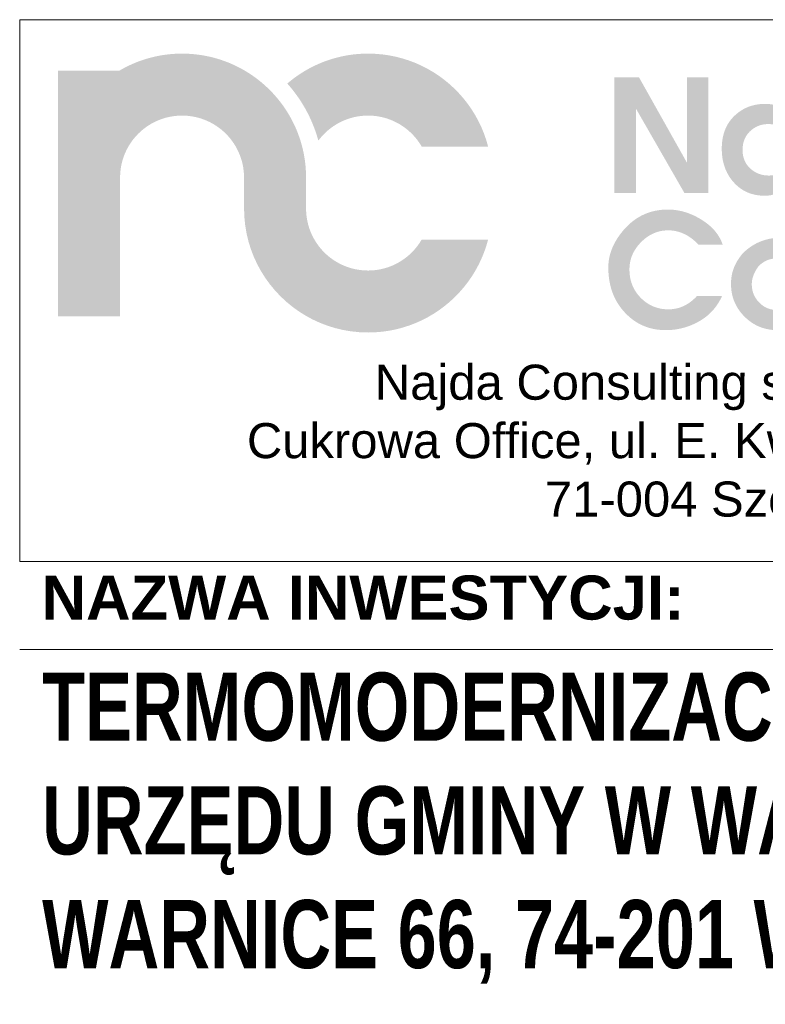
# Model space of a CAD drawing. Header units: millimetres. Extents: x 8949 to 18258, y -1077 to 30686.
# Tile 28 of 89: x 15096 to 15266, y 10816 to 11041. Entities that reach past the tile are written whole.
import ezdxf

# ---------------------------------------------------------------- set-up
doc = ezdxf.new("R2010")
doc.units = ezdxf.units.MM
doc.set_wipeout_variables(frame=1)
doc.layers.add('0A_OCIEPLENIE', color=30, linetype='Continuous', lineweight=9)
doc.layers.add('0A_TABELKA', color=7, linetype='Continuous', lineweight=0)
doc.styles.add('Arial', font='arial.ttf')

# ---------------------------------------------------------------- blocks, each defined once
blk = doc.blocks.new('G$C46E6ED60')
at = {"true_color": 0x142354}
for points in [[(209.95, 38.88), (206.36, 39), (202.83, 39.36), (199.37, 39.95), (195.99, 40.76), (192.71, 41.78), (189.52, 43.01), (186.43, 44.43), (183.46, 46.05), (180.6, 47.85), (177.87, 49.82), (175.28, 51.96), (172.83, 54.26), (170.54, 56.7), (168.4, 59.3), (166.43, 62.02), (164.63, 64.88), (163.01, 67.85), (161.59, 70.94), (160.36, 74.13), (159.34, 77.42), (158.53, 80.79), (157.94, 84.25), (157.58, 87.78), (157.46, 91.37), (157.46, 117.61), (157.46, 117.65), (157.46, 117.86), (157.46, 118.08), (157.46, 118.29), (157.46, 118.51), (157.46, 118.72), (157.45, 118.94), (157.45, 119.16), (157.45, 119.37), (157.44, 119.58), (157.44, 119.8), (157.43, 120.01), (157.43, 120.23), (157.42, 120.44), (157.41, 120.66), (157.41, 120.87), (157.4, 121.08), (157.39, 121.3), (157.38, 121.51), (157.38, 121.73), (157.37, 121.94), (157.36, 122.15), (157.35, 122.37), (157.34, 122.58), (157.33, 122.8), (157.33, 122.88), (157.32, 122.96), (157.32, 123.04), (157.31, 123.12), (157.31, 123.21), (157.3, 123.29), (157.3, 123.37), (157.29, 123.45), (157.29, 123.53), (157.28, 123.61), (157.27, 123.7), (157.27, 123.78), (157.26, 123.86), (157.26, 123.94), (157.25, 124.02), (157.24, 124.1), (157.24, 124.18), (157.23, 124.27), (157.22, 124.35), (157.22, 124.43), (157.21, 124.51), (157.2, 124.59), (157.2, 124.67), (157.19, 124.75), (157.18, 124.88), (157.17, 125.01), (157.17, 125.14), (157.16, 125.28), (157.15, 125.41), (157.14, 125.54), (157.13, 125.67), (157.12, 125.8), (157.11, 125.93), (157.1, 126.06), (157.1, 126.19), (157.09, 126.33), (157.08, 126.46), (157.07, 126.59), (157.06, 126.72), (157.05, 126.85), (157.04, 126.98), (157.03, 127.11), (157.02, 127.24), (157, 127.37), (156.99, 127.5), (156.98, 127.63), (156.97, 127.76), (156.96, 127.89), (156.95, 127.99), (156.94, 128.09), (156.93, 128.19), (156.92, 128.29), (156.9, 128.38), (156.89, 128.48), (156.88, 128.58), (156.87, 128.68), (156.86, 128.77), (156.85, 128.87), (156.84, 128.97), (156.83, 129.07), (156.82, 129.16), (156.8, 129.26), (156.79, 129.36), (156.78, 129.46), (156.77, 129.55), (156.76, 129.65), (156.75, 129.75), (156.73, 129.84), (156.72, 129.94), (156.71, 130.04), (156.7, 130.14), (156.69, 130.23), (156.67, 130.34), (156.66, 130.46), (156.64, 130.57), (156.63, 130.68), (156.62, 130.79), (156.6, 130.9), (156.59, 131.02), (156.57, 131.13), (156.56, 131.24), (156.55, 131.35), (156.53, 131.46), (156.52, 131.57), (156.5, 131.69), (156.49, 131.8), (156.48, 131.91), (156.46, 132.02), (156.45, 132.13), (156.43, 132.24), (156.42, 132.35), (156.4, 132.46), (156.39, 132.57), (156.38, 132.68), (156.36, 132.79), (156.35, 132.9), (156.33, 133.01), (156.31, 133.11), (156.3, 133.22), (156.28, 133.33), (156.27, 133.43), (156.25, 133.54), (156.23, 133.64), (156.22, 133.75), (156.2, 133.86), (156.18, 133.96), (156.16, 134.07), (156.15, 134.17), (156.13, 134.28), (156.11, 134.38), (156.09, 134.49), (156.07, 134.6), (156.06, 134.7), (156.04, 134.81), (156.02, 134.91), (156, 135.02), (155.98, 135.13), (155.96, 135.23), (155.94, 135.34), (155.93, 135.44), (155.91, 135.54), (155.89, 135.64), (155.87, 135.74), (155.86, 135.84), (155.84, 135.93), (155.82, 136.03), (155.81, 136.13), (155.79, 136.23), (155.77, 136.33), (155.75, 136.43), (155.74, 136.53), (155.72, 136.63), (155.7, 136.72), (155.68, 136.82), (155.67, 136.92), (155.65, 137.02), (155.63, 137.12), (155.61, 137.22), (155.59, 137.32), (155.58, 137.41), (155.56, 137.51), (155.54, 137.61), (155.52, 137.71), (155.5, 137.81), (155.48, 137.92), (155.45, 138.03), (155.43, 138.14), (155.41, 138.26), (155.39, 138.37), (155.36, 138.48), (155.34, 138.59), (155.32, 138.7), (155.3, 138.82), (155.27, 138.93), (155.25, 139.04), (155.23, 139.15), (155.2, 139.26), (155.18, 139.37), (155.15, 139.49), (155.13, 139.6), (155.11, 139.71), (155.08, 139.82), (155.06, 139.93), (155.04, 140.04), (155.01, 140.15), (154.99, 140.26), (154.96, 140.38), (154.94, 140.49), (154.92, 140.58), (154.9, 140.67), (154.88, 140.76), (154.86, 140.84), (154.84, 140.93), (154.82, 141.02), (154.8, 141.11), (154.78, 141.2), (154.76, 141.29), (154.74, 141.38), (154.71, 141.47), (154.69, 141.56), (154.67, 141.65), (154.65, 141.74), (154.63, 141.83), (154.61, 141.92), (154.59, 142), (154.57, 142.09), (154.55, 142.18), (154.53, 142.27), (154.51, 142.36), (154.49, 142.45), (154.46, 142.54), (154.44, 142.63), (154.41, 142.74), (154.38, 142.86), (154.35, 142.97), (154.32, 143.09), (154.3, 143.2), (154.27, 143.32), (154.24, 143.43), (154.21, 143.55), (154.18, 143.67), (154.15, 143.78), (154.12, 143.9), (154.09, 144.01), (154.06, 144.13), (154.03, 144.24), (154, 144.36), (153.97, 144.48), (153.94, 144.59), (153.9, 144.71), (153.87, 144.82), (153.84, 144.94), (153.81, 145.05), (153.78, 145.17), (153.75, 145.28), (153.72, 145.4), (153.7, 145.48), (153.67, 145.56), (153.65, 145.64), (153.63, 145.72), (153.61, 145.8), (153.59, 145.88), (153.56, 145.96), (153.54, 146.04), (153.52, 146.12), (153.5, 146.2), (153.47, 146.28), (153.45, 146.36), (153.43, 146.44), (153.4, 146.52), (153.38, 146.6), (153.36, 146.68), (153.33, 146.76), (153.31, 146.84), (153.29, 146.92), (153.26, 147), (153.24, 147.08), (153.22, 147.16), (153.19, 147.24), (153.17, 147.32), (153.13, 147.44), (153.1, 147.56), (153.06, 147.68), (153.03, 147.8), (152.99, 147.93), (152.96, 148.05), (152.92, 148.17), (152.88, 148.29), (152.85, 148.41), (152.81, 148.53), (152.77, 148.65), (152.74, 148.77), (152.7, 148.89), (152.66, 149.01), (152.62, 149.13), (152.59, 149.25), (152.55, 149.37), (152.51, 149.49), (152.47, 149.61), (152.43, 149.73), (152.39, 149.85), (152.36, 149.97), (152.32, 150.09), (152.28, 150.21), (152.26, 150.28), (152.23, 150.35), (152.21, 150.42), (152.19, 150.49), (152.16, 150.55), (152.14, 150.62), (152.12, 150.69), (152.09, 150.76), (152.07, 150.83), (152.05, 150.9), (152.02, 150.97), (152, 151.04), (151.98, 151.11), (151.95, 151.18), (151.93, 151.25), (151.91, 151.32), (151.88, 151.39), (151.86, 151.45), (151.83, 151.52), (151.81, 151.59), (151.79, 151.66), (151.76, 151.73), (151.74, 151.8), (151.71, 151.87), (151.67, 152), (151.62, 152.12), (151.58, 152.25), (151.54, 152.38), (151.49, 152.5), (151.45, 152.63), (151.4, 152.76), (151.36, 152.89), (151.31, 153.01), (151.27, 153.14), (151.22, 153.27), (151.18, 153.39), (151.13, 153.52), (151.09, 153.65), (151.04, 153.77), (151, 153.9), (150.95, 154.02), (150.9, 154.15), (150.86, 154.28), (150.81, 154.4), (150.76, 154.53), (150.72, 154.65), (150.67, 154.78), (150.62, 154.91), (150.6, 154.96), (150.58, 155.02), (150.56, 155.07), (150.54, 155.13), (150.51, 155.18), (150.49, 155.24), (150.47, 155.29), (150.45, 155.35), (150.43, 155.41), (150.41, 155.46), (150.38, 155.52), (150.36, 155.57), (150.34, 155.63), (150.32, 155.68), (150.29, 155.74), (150.27, 155.79), (150.25, 155.85), (150.23, 155.9), (150.21, 155.96), (150.18, 156.01), (150.16, 156.07), (150.14, 156.12), (150.12, 156.18), (150.1, 156.23), (150.04, 156.37), (149.99, 156.51), (149.93, 156.64), (149.88, 156.78), (149.82, 156.92), (149.77, 157.05), (149.71, 157.19), (149.66, 157.33), (149.6, 157.46), (149.55, 157.6), (149.49, 157.73), (149.44, 157.87), (149.38, 158.01), (149.33, 158.14), (149.27, 158.28), (149.22, 158.41), (149.16, 158.55), (149.1, 158.68), (149.05, 158.82), (148.99, 158.95), (148.93, 159.09), (148.88, 159.22), (148.82, 159.36), (148.76, 159.5), (148.74, 159.53), (148.73, 159.57), (148.71, 159.6), (148.7, 159.64), (148.68, 159.67), (148.66, 159.71), (148.65, 159.74), (148.63, 159.78), (148.61, 159.81), (148.6, 159.85), (148.58, 159.88), (148.56, 159.92), (148.55, 159.95), (148.53, 159.99), (148.52, 160.02), (148.5, 160.06), (148.48, 160.09), (148.47, 160.13), (148.45, 160.16), (148.43, 160.2), (148.42, 160.23), (148.4, 160.27), (148.38, 160.31), (148.37, 160.34), (147.13, 163.01), (145.83, 165.63), (144.45, 168.21), (143.01, 170.75), (141.49, 173.24), (139.91, 175.69), (138.27, 178.09), (136.56, 180.44), (134.79, 182.75), (132.95, 185), (131.06, 187.2), (129.1, 189.34), (127.09, 191.43), (125.02, 193.46), (122.9, 195.44), (120.72, 197.36), (118.49, 199.22), (116.21, 201.01), (113.88, 202.75), (111.5, 204.42), (109.07, 206.02), (106.59, 207.56), (104.07, 209.04), (101.5, 210.44), (101.48, 210.45), (101.45, 210.47), (101.42, 210.48), (101.4, 210.49), (101.37, 210.51), (101.34, 210.52), (101.32, 210.54), (101.29, 210.55), (101.27, 210.56), (101.24, 210.58), (101.21, 210.59), (101.19, 210.6), (101.16, 210.62), (101.13, 210.63), (101.11, 210.64), (101.08, 210.66), (101.06, 210.67), (101.03, 210.68), (101, 210.7), (100.98, 210.71), (100.95, 210.72), (100.92, 210.74), (100.9, 210.75), (100.87, 210.76), (100.7, 210.85), (100.53, 210.94), (100.36, 211.03), (100.2, 211.11), (100.03, 211.2), (99.86, 211.29), (99.69, 211.37), (99.52, 211.46), (99.35, 211.54), (99.18, 211.63), (99.01, 211.72), (98.84, 211.8), (98.67, 211.88), (98.49, 211.97), (98.32, 212.05), (98.15, 212.14), (97.98, 212.22), (97.81, 212.3), (97.64, 212.38), (97.47, 212.46), (97.3, 212.55), (97.12, 212.63), (96.95, 212.71), (96.78, 212.79), (96.73, 212.81), (96.69, 212.83), (96.64, 212.85), (96.6, 212.87), (96.55, 212.89), (96.5, 212.91), (96.46, 212.93), (96.41, 212.96), (96.36, 212.98), (96.32, 213), (96.27, 213.02), (96.23, 213.04), (96.18, 213.06), (96.13, 213.08), (96.09, 213.1), (96.04, 213.12), (95.99, 213.14), (95.95, 213.16), (95.9, 213.18), (95.86, 213.2), (95.81, 213.22), (95.76, 213.24), (95.72, 213.26), (95.67, 213.28), (95.52, 213.35), (95.36, 213.42), (95.21, 213.5), (95.05, 213.57), (94.9, 213.63), (94.74, 213.7), (94.58, 213.77), (94.43, 213.84), (94.27, 213.91), (94.12, 213.98), (93.96, 214.05), (93.8, 214.11), (93.65, 214.18), (93.49, 214.25), (93.33, 214.32), (93.18, 214.38), (93.02, 214.45), (92.86, 214.52), (92.7, 214.58), (92.54, 214.65), (92.39, 214.71), (92.23, 214.78), (92.07, 214.84), (91.91, 214.91), (91.85, 214.93), (91.79, 214.95), (91.74, 214.98), (91.68, 215), (91.62, 215.03), (91.56, 215.05), (91.5, 215.07), (91.44, 215.1), (91.38, 215.12), (91.32, 215.14), (91.27, 215.17), (91.21, 215.19), (91.15, 215.21), (91.09, 215.24), (91.03, 215.26), (90.97, 215.28), (90.91, 215.3), (90.85, 215.33), (90.79, 215.35), (90.73, 215.37), (90.67, 215.4), (90.61, 215.42), (90.55, 215.44), (90.5, 215.47), (90.35, 215.52), (90.2, 215.58), (90.05, 215.64), (89.9, 215.69), (89.75, 215.75), (89.61, 215.8), (89.46, 215.86), (89.31, 215.92), (89.16, 215.97), (89.01, 216.03), (88.87, 216.08), (88.72, 216.14), (88.57, 216.19), (88.42, 216.25), (88.27, 216.3), (88.13, 216.35), (87.98, 216.41), (87.83, 216.46), (87.68, 216.51), (87.53, 216.57), (87.38, 216.62), (87.23, 216.67), (87.08, 216.72), (86.94, 216.77), (86.87, 216.8), (86.8, 216.82), (86.73, 216.85), (86.66, 216.87), (86.59, 216.89), (86.52, 216.92), (86.45, 216.94), (86.38, 216.97), (86.31, 216.99), (86.24, 217.01), (86.17, 217.04), (86.1, 217.06), (86.04, 217.09), (85.97, 217.11), (85.9, 217.13), (85.83, 217.16), (85.76, 217.18), (85.69, 217.2), (85.62, 217.23), (85.55, 217.25), (85.48, 217.27), (85.41, 217.3), (85.34, 217.32), (85.27, 217.34), (85.12, 217.39), (84.98, 217.44), (84.84, 217.48), (84.7, 217.53), (84.55, 217.57), (84.41, 217.62), (84.27, 217.66), (84.12, 217.71), (83.98, 217.75), (83.84, 217.8), (83.7, 217.84), (83.55, 217.89), (83.41, 217.93), (83.27, 217.98), (83.12, 218.02), (82.98, 218.06), (82.84, 218.11), (82.69, 218.15), (82.55, 218.19), (82.4, 218.24), (82.26, 218.28), (82.12, 218.32), (81.97, 218.36), (81.83, 218.41), (81.75, 218.43), (81.68, 218.45), (81.6, 218.47), (81.52, 218.49), (81.45, 218.52), (81.37, 218.54), (81.29, 218.56), (81.22, 218.58), (81.14, 218.6), (81.06, 218.62), (80.98, 218.65), (80.91, 218.67), (80.83, 218.69), (80.75, 218.71), (80.68, 218.73), (80.6, 218.76), (80.52, 218.78), (80.44, 218.8), (80.37, 218.82), (80.29, 218.84), (80.21, 218.86), (80.13, 218.89), (80.06, 218.91), (79.98, 218.93), (79.84, 218.97), (79.7, 219), (79.56, 219.04), (79.42, 219.08), (79.28, 219.11), (79.14, 219.15), (79, 219.19), (78.86, 219.22), (78.72, 219.26), (78.58, 219.29), (78.44, 219.33), (78.3, 219.36), (78.16, 219.4), (78.02, 219.43), (77.87, 219.47), (77.73, 219.5), (77.59, 219.54), (77.45, 219.57), (77.31, 219.61), (77.17, 219.64), (77.03, 219.68), (76.88, 219.71), (76.74, 219.74), (76.6, 219.78), (76.52, 219.8), (76.44, 219.82), (76.36, 219.84), (76.27, 219.86), (76.19, 219.87), (76.11, 219.89), (76.03, 219.91), (75.94, 219.93), (75.86, 219.95), (75.78, 219.97), (75.7, 219.99), (75.61, 220.01), (75.53, 220.03), (75.45, 220.05), (75.37, 220.07), (75.28, 220.09), (75.2, 220.1), (75.12, 220.12), (75.03, 220.14), (74.95, 220.16), (74.87, 220.18), (74.79, 220.2), (74.7, 220.21), (74.62, 220.23), (74.48, 220.26), (74.34, 220.29), (74.2, 220.32), (74.06, 220.35), (73.92, 220.38), (73.78, 220.41), (73.64, 220.44), (73.5, 220.46), (73.36, 220.49), (73.22, 220.52), (73.08, 220.55), (72.94, 220.57), (72.8, 220.6), (72.66, 220.63), (72.52, 220.65), (72.37, 220.68), (72.23, 220.71), (72.09, 220.73), (71.95, 220.76), (71.81, 220.78), (71.67, 220.81), (71.53, 220.83), (71.38, 220.86), (71.24, 220.89), (71.16, 220.9), (71.07, 220.92), (70.98, 220.93), (70.9, 220.95), (70.81, 220.96), (70.73, 220.98), (70.64, 220.99), (70.56, 221.01), (70.47, 221.03), (70.38, 221.04), (70.3, 221.06), (70.21, 221.07), (70.13, 221.09), (70.04, 221.1), (69.96, 221.12), (69.87, 221.13), (69.79, 221.15), (69.7, 221.16), (69.62, 221.18), (69.53, 221.19), (69.45, 221.21), (69.36, 221.22), (69.28, 221.24), (69.19, 221.25), (69.05, 221.27), (68.9, 221.3), (68.76, 221.32), (68.62, 221.34), (68.47, 221.36), (68.33, 221.38), (68.18, 221.4), (68.04, 221.42), (67.89, 221.45), (67.75, 221.47), (67.6, 221.49), (67.46, 221.51), (67.31, 221.52), (67.17, 221.54), (67.02, 221.56), (66.88, 221.58), (66.73, 221.6), (66.59, 221.62), (66.44, 221.64), (66.3, 221.66), (66.15, 221.68), (66.01, 221.69), (65.86, 221.71), (65.72, 221.73), (65.63, 221.74), (65.55, 221.75), (65.47, 221.76), (65.38, 221.78), (65.3, 221.79), (65.21, 221.8), (65.13, 221.81), (65.04, 221.82), (64.96, 221.83), (64.87, 221.84), (64.79, 221.85), (64.71, 221.86), (64.62, 221.88), (64.54, 221.89), (64.45, 221.9), (64.37, 221.91), (64.28, 221.92), (64.2, 221.93), (64.11, 221.94), (64.03, 221.95), (63.95, 221.96), (63.86, 221.97), (63.78, 221.98), (63.69, 221.98), (63.54, 222), (63.38, 222.02), (63.22, 222.03), (63.06, 222.05), (62.91, 222.07), (62.75, 222.08), (62.59, 222.1), (62.43, 222.11), (62.27, 222.12), (62.11, 222.14), (61.96, 222.15), (61.8, 222.16), (61.64, 222.17), (61.48, 222.19), (61.32, 222.2), (61.16, 222.21), (61, 222.22), (60.84, 222.23), (60.68, 222.24), (60.53, 222.26), (60.37, 222.27), (60.21, 222.28), (60.05, 222.29), (59.89, 222.3), (59.82, 222.3), (59.74, 222.31), (59.67, 222.32), (59.6, 222.32), (59.52, 222.33), (59.45, 222.33), (59.37, 222.34), (59.3, 222.35), (59.23, 222.35), (59.15, 222.36), (59.08, 222.37), (59.01, 222.37), (58.93, 222.38), (58.86, 222.38), (58.78, 222.39), (58.71, 222.4), (58.64, 222.4), (58.56, 222.41), (58.49, 222.41), (58.41, 222.42), (58.34, 222.42), (58.27, 222.43), (58.19, 222.43), (58.12, 222.44), (57.88, 222.45), (57.65, 222.46), (57.42, 222.47), (57.18, 222.48), (56.95, 222.49), (56.71, 222.5), (56.48, 222.51), (56.25, 222.52), (56.01, 222.53), (55.78, 222.54), (55.54, 222.54), (55.31, 222.55), (55.07, 222.56), (54.84, 222.56), (54.6, 222.57), (54.37, 222.57), (54.13, 222.57), (53.9, 222.58), (53.66, 222.58), (53.42, 222.58), (53.19, 222.58), (52.95, 222.59), (52.71, 222.59), (52.48, 222.59), (50.07, 222.56), (47.67, 222.48), (45.28, 222.34), (42.91, 222.16), (40.55, 221.92), (38.21, 221.62), (35.89, 221.28), (33.58, 220.89), (31.3, 220.44), (29.02, 219.95), (26.77, 219.41), (24.54, 218.82), (22.33, 218.18), (20.13, 217.5), (17.96, 216.76), (15.81, 215.99), (13.68, 215.17), (11.57, 214.3), (9.49, 213.39), (7.43, 212.43), (5.4, 211.44), (3.39, 210.4), (1.4, 209.32), (-0.56, 208.2), (-52.49, 208.2), (-52.49, 117.87), (-52.49, 117.86), (-52.49, 117.85), (-52.49, 117.84), (-52.49, 117.83), (-52.49, 117.82), (-52.49, 117.8), (-52.49, 117.79), (-52.49, 117.78), (-52.49, 117.77), (-52.49, 117.76), (-52.49, 117.75), (-52.49, 117.74), (-52.49, 117.73), (-52.49, 117.72), (-52.49, 117.71), (-52.49, 117.7), (-52.49, 117.69), (-52.49, 117.68), (-52.5, 117.67), (-52.5, 117.66), (-52.5, 117.64), (-52.5, 117.63), (-52.5, 117.62), (-52.5, 117.61), (-52.49, 117.61), (-52.49, 0), (0, 0), (0, 117.74), (0.13, 121.33), (0.49, 124.85), (1.09, 128.3), (1.9, 131.67), (2.93, 134.95), (4.16, 138.13), (5.59, 141.21), (7.2, 144.18), (9, 147.02), (10.97, 149.74), (13.11, 152.33), (15.41, 154.77), (17.86, 157.06), (20.45, 159.2), (23.17, 161.16), (26.02, 162.96), (28.99, 164.57), (32.08, 165.99), (35.26, 167.21), (38.54, 168.23), (41.91, 169.04), (45.37, 169.62), (48.89, 169.98), (52.48, 170.1), (52.7, 170.1), (52.93, 170.1), (53.16, 170.1), (53.38, 170.09), (53.61, 170.09), (53.84, 170.08), (54.06, 170.08), (54.29, 170.07), (54.51, 170.06), (54.73, 170.05), (54.96, 170.04), (55.18, 170.03), (55.41, 170.02), (55.63, 170.01), (55.85, 169.99), (56.07, 169.98), (56.3, 169.96), (56.52, 169.94), (56.74, 169.93), (56.96, 169.91), (57.18, 169.89), (57.4, 169.87), (57.63, 169.85), (57.85, 169.83), (60.66, 169.47), (63.42, 168.96), (66.13, 168.31), (68.78, 167.52), (71.37, 166.59), (73.9, 165.54), (76.36, 164.36), (78.75, 163.06), (81.05, 161.64), (83.28, 160.1), (85.42, 158.46), (87.48, 156.71), (89.44, 154.86), (91.3, 152.91), (93.07, 150.87), (94.72, 148.73), (96.27, 146.52), (97.71, 144.22), (99.02, 141.84), (100.22, 139.39), (101.29, 136.87), (102.24, 134.29), (103.05, 131.64), (103.72, 128.94), (103.72, 128.91), (103.73, 128.88), (103.74, 128.85), (103.74, 128.82), (103.75, 128.79), (103.76, 128.76), (103.77, 128.73), (103.77, 128.7), (103.78, 128.67), (103.79, 128.64), (103.8, 128.61), (103.81, 128.58), (103.81, 128.55), (103.82, 128.52), (103.83, 128.49), (103.84, 128.46), (103.85, 128.43), (103.86, 128.4), (103.86, 128.37), (103.87, 128.34), (103.88, 128.31), (103.89, 128.28), (103.89, 128.25), (103.9, 128.22), (103.93, 128.07), (103.96, 127.92), (103.99, 127.77), (104.02, 127.62), (104.04, 127.46), (104.07, 127.31), (104.09, 127.16), (104.12, 127.01), (104.14, 126.86), (104.17, 126.71), (104.19, 126.55), (104.21, 126.4), (104.24, 126.25), (104.26, 126.1), (104.28, 125.94), (104.3, 125.79), (104.32, 125.64), (104.34, 125.49), (104.36, 125.33), (104.38, 125.18), (104.4, 125.03), (104.42, 124.87), (104.44, 124.72), (104.46, 124.57), (104.47, 124.5), (104.48, 124.44), (104.49, 124.37), (104.5, 124.31), (104.51, 124.24), (104.52, 124.18), (104.53, 124.11), (104.54, 124.05), (104.55, 123.98), (104.56, 123.92), (104.57, 123.85), (104.58, 123.79), (104.6, 123.72), (104.61, 123.66), (104.62, 123.59), (104.63, 123.53), (104.64, 123.46), (104.65, 123.4), (104.66, 123.33), (104.66, 123.27), (104.67, 123.2), (104.68, 123.14), (104.69, 123.07), (104.7, 123.01), (104.71, 122.88), (104.72, 122.76), (104.73, 122.64), (104.74, 122.52), (104.75, 122.4), (104.75, 122.28), (104.76, 122.15), (104.77, 122.03), (104.77, 121.91), (104.78, 121.78), (104.79, 121.66), (104.79, 121.54), (104.8, 121.42), (104.8, 121.29), (104.81, 121.17), (104.81, 121.05), (104.81, 120.92), (104.82, 120.8), (104.82, 120.68), (104.83, 120.55), (104.83, 120.43), (104.84, 120.31), (104.85, 120.19), (104.85, 120.06), (104.86, 119.96), (104.86, 119.86), (104.87, 119.76), (104.87, 119.66), (104.88, 119.55), (104.88, 119.45), (104.89, 119.35), (104.9, 119.25), (104.9, 119.15), (104.91, 119.04), (104.92, 118.94), (104.92, 118.84), (104.93, 118.74), (104.94, 118.64), (104.94, 118.54), (104.95, 118.43), (104.95, 118.33), (104.96, 118.23), (104.96, 118.13), (104.97, 118.02), (104.97, 117.92), (104.97, 117.82), (104.97, 117.72), (104.98, 117.61), (104.98, 91.37), (105.22, 84.18), (105.93, 77.12), (107.11, 70.21), (108.72, 63.46), (110.77, 56.89), (113.22, 50.51), (116.08, 44.33), (119.31, 38.39), (122.9, 32.68), (126.85, 27.22), (131.13, 22.04), (135.72, 17.14), (140.62, 12.54), (145.8, 8.27), (151.26, 4.32), (156.97, 0.73), (162.92, -2.51), (169.09, -5.36), (175.47, -7.81), (182.04, -9.86), (188.79, -11.47), (195.71, -12.65), (202.76, -13.36), (209.95, -13.61), (216.02, -13.43), (222, -12.92), (227.88, -12.08), (233.66, -10.92), (239.31, -9.45), (244.83, -7.67), (250.22, -5.61), (255.46, -3.26), (260.54, -0.63), (265.46, 2.25), (270.2, 5.39), (274.76, 8.78), (279.12, 12.4), (283.28, 16.25), (287.22, 20.32), (290.95, 24.59), (294.44, 29.06), (297.69, 33.72), (300.69, 38.56), (303.43, 43.57), (305.9, 48.74), (308.1, 54.06), (310, 59.53), (311.61, 65.12), (255.36, 65.12), (254.18, 63.19), (252.93, 61.32), (251.6, 59.5), (250.19, 57.74), (248.71, 56.04), (247.17, 54.41), (245.55, 52.85), (243.87, 51.35), (242.12, 49.93), (240.32, 48.59), (238.45, 47.32), (236.53, 46.12), (234.56, 45.02), (232.53, 43.99), (230.46, 43.05), (228.34, 42.2), (226.17, 41.44), (223.96, 40.78), (221.71, 40.21), (219.43, 39.74), (217.1, 39.37), (214.75, 39.1), (212.36, 38.94)], [(413.37, 41.44), (413.39, 42.81), (413.46, 44.18), (413.57, 45.55), (413.72, 46.91), (413.92, 48.26), (414.17, 49.61), (414.45, 50.95), (414.78, 52.29), (415.16, 53.62), (415.58, 54.95), (416.04, 56.27), (416.55, 57.58), (417.1, 58.89), (417.7, 60.19), (418.34, 61.49), (419.03, 62.79), (419.76, 64.07), (420.53, 65.35), (421.35, 66.63), (422.21, 67.9), (423.11, 69.17), (424.06, 70.42), (425.06, 71.68), (426.1, 72.93), (427.36, 74.36), (428.64, 75.74), (429.96, 77.05), (431.3, 78.3), (432.67, 79.49), (434.07, 80.63), (435.49, 81.69), (436.94, 82.7), (438.42, 83.65), (439.92, 84.53), (441.46, 85.36), (443.02, 86.12), (444.6, 86.83), (446.22, 87.47), (447.86, 88.05), (449.53, 88.57), (451.22, 89.03), (452.94, 89.42), (454.69, 89.76), (456.47, 90.03), (458.28, 90.25), (460.11, 90.4), (461.97, 90.49), (463.85, 90.52), (465.01, 90.51), (466.16, 90.47), (467.32, 90.4), (468.47, 90.31), (469.62, 90.18), (470.76, 90.03), (471.91, 89.86), (473.05, 89.65), (474.19, 89.42), (475.33, 89.17), (476.46, 88.88), (477.59, 88.57), (478.72, 88.23), (479.85, 87.87), (480.98, 87.47), (482.1, 87.05), (483.22, 86.6), (484.34, 86.13), (485.46, 85.63), (486.57, 85.1), (487.68, 84.54), (488.79, 83.96), (489.9, 83.35), (491, 82.71), (492.22, 81.97), (493.4, 81.22), (494.55, 80.45), (495.66, 79.67), (496.73, 78.87), (497.77, 78.06), (498.77, 77.23), (499.73, 76.38), (500.66, 75.52), (501.55, 74.64), (502.41, 73.75), (503.23, 72.84), (504.01, 71.92), (504.75, 70.98), (505.46, 70.02), (506.14, 69.05), (506.77, 68.06), (507.37, 67.06), (507.94, 66.04), (508.46, 65.01), (508.96, 63.96), (509.41, 62.89), (509.83, 61.81), (510.21, 60.72), (489.68, 60.72), (489.21, 61.23), (488.73, 61.73), (488.25, 62.22), (487.76, 62.7), (487.27, 63.17), (486.78, 63.62), (486.29, 64.07), (485.79, 64.5), (485.29, 64.93), (484.79, 65.34), (484.28, 65.74), (483.77, 66.13), (483.26, 66.51), (482.75, 66.87), (482.23, 67.23), (481.71, 67.57), (481.18, 67.91), (480.66, 68.23), (480.13, 68.54), (479.59, 68.84), (479.06, 69.13), (478.52, 69.4), (477.98, 69.67), (477.43, 69.92), (476.88, 70.17), (476.34, 70.4), (475.79, 70.62), (475.24, 70.84), (474.69, 71.04), (474.14, 71.23), (473.58, 71.41), (473.03, 71.58), (472.48, 71.74), (471.93, 71.89), (471.37, 72.03), (470.82, 72.16), (470.26, 72.28), (469.71, 72.39), (469.15, 72.49), (468.59, 72.58), (468.04, 72.66), (467.48, 72.72), (466.92, 72.78), (466.36, 72.83), (465.8, 72.86), (465.24, 72.89), (464.68, 72.9), (464.11, 72.91), (463.03, 72.89), (461.95, 72.84), (460.88, 72.75), (459.83, 72.63), (458.79, 72.48), (457.76, 72.29), (456.74, 72.06), (455.73, 71.8), (454.73, 71.5), (453.75, 71.17), (452.77, 70.81), (451.81, 70.41), (450.86, 69.98), (449.92, 69.51), (448.99, 69.01), (448.07, 68.47), (447.16, 67.9), (446.27, 67.29), (445.38, 66.65), (444.51, 65.97), (443.65, 65.26), (442.8, 64.52), (441.96, 63.74), (441.13, 62.93), (440.33, 62.09), (439.56, 61.24), (438.82, 60.38), (438.11, 59.51), (437.45, 58.63), (436.81, 57.74), (436.21, 56.84), (435.65, 55.92), (435.11, 55), (434.62, 54.07), (434.16, 53.12), (433.73, 52.16), (433.33, 51.2), (432.97, 50.22), (432.65, 49.23), (432.36, 48.23), (432.1, 47.22), (431.88, 46.2), (431.69, 45.17), (431.54, 44.13), (431.42, 43.08), (431.33, 42.02), (431.28, 40.94), (431.26, 39.86), (431.28, 38.63), (431.33, 37.43), (431.42, 36.23), (431.54, 35.06), (431.7, 33.91), (431.89, 32.77), (432.12, 31.65), (432.38, 30.54), (432.68, 29.46), (433.01, 28.39), (433.38, 27.34), (433.78, 26.3), (434.22, 25.29), (434.69, 24.29), (435.19, 23.31), (435.74, 22.34), (436.31, 21.4), (436.93, 20.47), (437.57, 19.56), (438.25, 18.66), (438.97, 17.79), (439.72, 16.93), (440.51, 16.09), (441.33, 15.26), (442.13, 14.51), (442.95, 13.79), (443.77, 13.1), (444.61, 12.44), (445.47, 11.81), (446.33, 11.22), (447.21, 10.65), (448.1, 10.12), (449, 9.63), (449.92, 9.16), (450.85, 8.73), (451.79, 8.32), (452.75, 7.96), (453.72, 7.62), (454.7, 7.31), (455.69, 7.04), (456.7, 6.8), (457.72, 6.59), (458.75, 6.41), (459.8, 6.27), (460.86, 6.16), (461.93, 6.08), (463.02, 6.03), (464.11, 6.01), (465.28, 6.03), (466.43, 6.09), (467.57, 6.19), (468.69, 6.33), (469.8, 6.51), (470.9, 6.72), (471.99, 6.98), (473.06, 7.28), (474.13, 7.61), (475.17, 7.99), (476.21, 8.4), (477.23, 8.86), (478.24, 9.35), (479.24, 9.88), (480.22, 10.46), (481.19, 11.07), (482.15, 11.72), (483.09, 12.42), (484.02, 13.15), (484.94, 13.92), (485.85, 14.73), (486.74, 15.58), (487.62, 16.47), (488.49, 17.4), (509.69, 17.4), (509.12, 16.16), (508.52, 14.94), (507.9, 13.74), (507.24, 12.57), (506.56, 11.43), (505.84, 10.31), (505.1, 9.22), (504.33, 8.16), (503.52, 7.12), (502.69, 6.1), (501.83, 5.12), (500.94, 4.15), (500.02, 3.22), (499.07, 2.31), (498.09, 1.42), (497.08, 0.56), (496.05, -0.27), (494.98, -1.08), (493.88, -1.86), (492.76, -2.62), (491.6, -3.35), (490.42, -4.05), (489.2, -4.73), (487.96, -5.39), (486.94, -5.89), (485.91, -6.38), (484.89, -6.84), (483.85, -7.29), (482.81, -7.71), (481.76, -8.11), (480.71, -8.48), (479.66, -8.84), (478.59, -9.18), (477.53, -9.49), (476.45, -9.78), (475.37, -10.05), (474.29, -10.3), (473.2, -10.53), (472.1, -10.73), (471, -10.92), (469.9, -11.08), (468.78, -11.22), (467.67, -11.34), (466.54, -11.43), (465.41, -11.51), (464.28, -11.56), (463.14, -11.6), (461.99, -11.61), (460.31, -11.58), (458.66, -11.51), (457.03, -11.38), (455.42, -11.21), (453.83, -10.99), (452.27, -10.72), (450.72, -10.39), (449.2, -10.02), (447.71, -9.6), (446.23, -9.13), (444.78, -8.61), (443.35, -8.04), (441.94, -7.42), (440.56, -6.75), (439.19, -6.03), (437.86, -5.26), (436.54, -4.44), (435.24, -3.57), (433.97, -2.66), (432.72, -1.69), (431.49, -0.67), (430.29, 0.4), (429.11, 1.51), (427.95, 2.68), (426.76, 3.95), (425.62, 5.25), (424.53, 6.58), (423.49, 7.95), (422.51, 9.34), (421.57, 10.76), (420.69, 12.21), (419.85, 13.69), (419.07, 15.2), (418.33, 16.74), (417.65, 18.31), (417.02, 19.91), (416.43, 21.54), (415.9, 23.2), (415.42, 24.89), (414.99, 26.61), (414.61, 28.36), (414.28, 30.14), (414, 31.94), (413.78, 33.78), (413.6, 35.65), (413.47, 37.55), (413.4, 39.48)]]:
    blk.add_hatch(color=179, dxfattribs=at).paths.add_polyline_path(points, is_closed=False)
at = {"true_color": 0x00adef}
blk.add_hatch(color=140, dxfattribs=at).paths.add_polyline_path([(209.95, 170.1), (212.36, 170.05), (214.75, 169.88), (217.1, 169.61), (219.42, 169.24), (221.71, 168.77), (223.96, 168.2), (226.17, 167.54), (228.33, 166.78), (230.45, 165.93), (232.53, 164.99), (234.55, 163.96), (236.53, 162.86), (238.45, 161.66), (240.31, 160.39), (242.12, 159.05), (243.87, 157.63), (245.55, 156.13), (247.16, 154.57), (248.71, 152.94), (250.19, 151.24), (251.6, 149.48), (252.93, 147.66), (254.18, 145.79), (255.36, 143.86), (311.61, 143.86), (310, 149.45), (308.1, 154.92), (305.9, 160.24), (303.43, 165.41), (300.69, 170.42), (297.69, 175.26), (294.44, 179.92), (290.95, 184.39), (287.22, 188.66), (283.28, 192.73), (279.12, 196.58), (274.76, 200.2), (270.2, 203.59), (265.46, 206.73), (260.54, 209.61), (255.46, 212.24), (250.22, 214.59), (244.83, 216.65), (239.31, 218.43), (233.66, 219.9), (227.88, 221.06), (222, 221.9), (216.02, 222.41), (209.95, 222.59), (206.7, 222.54), (203.47, 222.39), (200.26, 222.15), (197.09, 221.81), (193.94, 221.37), (190.83, 220.85), (187.74, 220.23), (184.69, 219.52), (181.68, 218.73), (178.7, 217.85), (175.75, 216.88), (172.85, 215.83), (169.99, 214.7), (167.17, 213.49), (164.39, 212.19), (161.66, 210.82), (158.97, 209.38), (156.33, 207.86), (153.74, 206.26), (151.2, 204.59), (148.72, 202.86), (146.28, 201.05), (143.9, 199.17), (141.58, 197.23), (143.09, 195.51), (144.57, 193.76), (146.01, 191.98), (147.42, 190.17), (148.8, 188.33), (150.15, 186.47), (151.45, 184.58), (152.73, 182.67), (153.96, 180.73), (155.16, 178.76), (156.33, 176.77), (157.45, 174.76), (158.54, 172.72), (159.59, 170.66), (160.6, 168.57), (161.57, 166.47), (162.5, 164.34), (163.39, 162.19), (164.24, 160.02), (165.05, 157.83), (165.82, 155.62), (166.54, 153.4), (167.23, 151.15), (167.87, 148.88), (169.09, 150.47), (170.37, 152), (171.71, 153.49), (173.11, 154.92), (174.55, 156.3), (176.05, 157.62), (177.6, 158.89), (179.19, 160.1), (180.83, 161.25), (182.52, 162.33), (184.25, 163.35), (186.02, 164.31), (187.83, 165.2), (189.68, 166.02), (191.57, 166.78), (193.49, 167.46), (195.45, 168.06), (197.44, 168.59), (199.45, 169.05), (201.5, 169.42), (203.58, 169.72), (205.68, 169.93), (207.8, 170.06)], is_closed=False)
at = {"true_color": 0x142354}
blk.add_hatch(color=179, dxfattribs=at).paths.add_polyline_path([(418.54, 202.51), (439.34, 202.51), (479.88, 130.32), (479.88, 202.51), (498.03, 202.51), (498.03, 104.49), (477.84, 104.46), (436.69, 176.12), (436.69, 104.49), (418.54, 104.49)])
h = blk.add_hatch(color=179, dxfattribs=at)
h.paths.add_polyline_path([(549.29, 119.33), (550.05, 119.34), (550.8, 119.38), (551.53, 119.43), (552.25, 119.51), (552.97, 119.6), (553.67, 119.72), (554.36, 119.86), (555.04, 120.03), (555.71, 120.21), (556.37, 120.42), (557.02, 120.65), (557.65, 120.9), (558.28, 121.17), (558.9, 121.46), (559.5, 121.78), (560.1, 122.12), (560.68, 122.47), (561.25, 122.86), (561.81, 123.26), (562.36, 123.68), (562.91, 124.13), (563.44, 124.6), (563.95, 125.09), (564.46, 125.6), (564.95, 126.13), (565.42, 126.66), (565.87, 127.21), (566.3, 127.77), (566.71, 128.35), (567.1, 128.93), (567.46, 129.52), (567.81, 130.12), (568.13, 130.74), (568.44, 131.36), (568.72, 132), (568.98, 132.65), (569.22, 133.31), (569.44, 133.97), (569.64, 134.65), (569.82, 135.34), (569.97, 136.04), (570.11, 136.76), (570.22, 137.48), (570.32, 138.21), (570.39, 138.96), (570.44, 139.71), (570.47, 140.48), (570.48, 141.26), (570.47, 142.08), (570.44, 142.9), (570.39, 143.7), (570.31, 144.48), (570.21, 145.25), (570.09, 146.01), (569.95, 146.75), (569.79, 147.47), (569.6, 148.18), (569.39, 148.88), (569.16, 149.56), (568.91, 150.23), (568.64, 150.88), (568.35, 151.52), (568.03, 152.14), (567.69, 152.75), (567.33, 153.35), (566.95, 153.93), (566.55, 154.49), (566.12, 155.04), (565.67, 155.58), (565.2, 156.1), (564.71, 156.6), (564.2, 157.1), (563.67, 157.57), (563.13, 158.02), (562.58, 158.46), (562.02, 158.87), (561.45, 159.27), (560.87, 159.64), (560.28, 159.99), (559.69, 160.32), (559.08, 160.64), (558.46, 160.93), (557.83, 161.2), (557.19, 161.45), (556.54, 161.69), (555.88, 161.9), (555.22, 162.09), (554.54, 162.26), (553.85, 162.41), (553.15, 162.54), (552.45, 162.66), (551.73, 162.75), (551, 162.82), (550.26, 162.87), (549.52, 162.9), (548.76, 162.91), (548.03, 162.9), (547.3, 162.87), (546.58, 162.81), (545.87, 162.74), (545.17, 162.65), (544.48, 162.53), (543.79, 162.4), (543.12, 162.24), (542.45, 162.06), (541.79, 161.86), (541.14, 161.64), (540.5, 161.4), (539.86, 161.14), (539.24, 160.86), (538.62, 160.56), (538.01, 160.24), (537.42, 159.89), (536.82, 159.53), (536.24, 159.14), (535.67, 158.74), (535.1, 158.31), (534.55, 157.86), (534, 157.39), (533.46, 156.9), (532.94, 156.4), (532.44, 155.87), (531.96, 155.34), (531.5, 154.79), (531.06, 154.23), (530.65, 153.65), (530.26, 153.06), (529.89, 152.46), (529.55, 151.84), (529.22, 151.22), (528.92, 150.57), (528.64, 149.92), (528.39, 149.25), (528.15, 148.56), (527.94, 147.87), (527.75, 147.16), (527.58, 146.43), (527.44, 145.69), (527.32, 144.94), (527.22, 144.18), (527.14, 143.4), (527.08, 142.61), (527.05, 141.8), (527.04, 140.98), (527.05, 140.14), (527.09, 139.32), (527.15, 138.51), (527.24, 137.71), (527.35, 136.92), (527.49, 136.16), (527.65, 135.4), (527.83, 134.66), (528.04, 133.93), (528.28, 133.22), (528.54, 132.52), (528.83, 131.84), (529.14, 131.17), (529.47, 130.51), (529.83, 129.87), (530.22, 129.25), (530.63, 128.63), (531.06, 128.04), (531.52, 127.45), (532.01, 126.88), (532.52, 126.33), (533.05, 125.78), (533.61, 125.26), (534.2, 124.74), (534.73, 124.3), (535.27, 123.88), (535.82, 123.47), (536.38, 123.09), (536.95, 122.72), (537.52, 122.37), (538.1, 122.04), (538.7, 121.73), (539.3, 121.44), (539.9, 121.17), (540.52, 120.92), (541.15, 120.68), (541.78, 120.47), (542.42, 120.27), (543.07, 120.09), (543.73, 119.93), (544.4, 119.79), (545.07, 119.67), (545.75, 119.57), (546.45, 119.48), (547.14, 119.42), (547.85, 119.37), (548.57, 119.34)], is_closed=False)
h.paths.add_polyline_path([(509.42, 142.04), (509.44, 143.56), (509.5, 145.05), (509.6, 146.51), (509.75, 147.95), (509.93, 149.36), (510.15, 150.74), (510.42, 152.09), (510.73, 153.41), (511.08, 154.71), (511.46, 155.98), (511.89, 157.23), (512.36, 158.44), (512.88, 159.63), (513.43, 160.79), (514.02, 161.92), (514.66, 163.03), (515.33, 164.1), (516.05, 165.15), (516.81, 166.17), (517.6, 167.17), (518.44, 168.13), (519.32, 169.07), (520.25, 169.98), (521.21, 170.87), (522.08, 171.61), (522.96, 172.33), (523.86, 173.01), (524.77, 173.66), (525.69, 174.27), (526.63, 174.86), (527.58, 175.42), (528.55, 175.94), (529.53, 176.43), (530.53, 176.89), (531.54, 177.32), (532.57, 177.71), (533.6, 178.08), (534.66, 178.41), (535.73, 178.71), (536.81, 178.98), (537.9, 179.22), (539.01, 179.43), (540.14, 179.6), (541.28, 179.74), (542.43, 179.85), (543.6, 179.93), (544.78, 179.98), (545.98, 180), (546.65, 179.99), (547.32, 179.97), (547.98, 179.95), (548.64, 179.91), (549.29, 179.86), (549.94, 179.79), (550.59, 179.72), (551.23, 179.64), (551.87, 179.54), (552.5, 179.43), (553.13, 179.31), (553.76, 179.18), (554.38, 179.04), (555, 178.89), (555.61, 178.73), (556.22, 178.55), (556.83, 178.37), (557.43, 178.17), (558.02, 177.96), (558.62, 177.74), (559.2, 177.51), (559.79, 177.27), (560.37, 177.01), (560.95, 176.75), (561.51, 176.48), (562.07, 176.19), (562.61, 175.9), (563.14, 175.6), (563.65, 175.29), (564.16, 174.97), (564.65, 174.64), (565.13, 174.3), (565.59, 173.95), (566.04, 173.6), (566.48, 173.23), (566.91, 172.86), (567.32, 172.48), (567.72, 172.09), (568.11, 171.69), (568.48, 171.28), (568.84, 170.86), (569.19, 170.43), (569.53, 170), (569.85, 169.55), (570.16, 169.1), (570.46, 168.64), (570.75, 168.16), (571.02, 167.68), (571.02, 178.01), (587.05, 178.01), (587.05, 104.49), (571.02, 104.49), (571.02, 114.56), (570.69, 114.11), (570.35, 113.67), (570, 113.24), (569.64, 112.82), (569.27, 112.4), (568.89, 111.99), (568.49, 111.58), (568.09, 111.19), (567.67, 110.79), (567.24, 110.41), (566.8, 110.03), (566.35, 109.66), (565.88, 109.29), (565.41, 108.94), (564.92, 108.58), (564.42, 108.24), (563.91, 107.9), (563.39, 107.57), (562.86, 107.24), (562.31, 106.93), (561.76, 106.61), (561.19, 106.31), (560.61, 106.01), (560.02, 105.72), (559.42, 105.43), (558.83, 105.16), (558.23, 104.9), (557.64, 104.65), (557.04, 104.42), (556.44, 104.19), (555.85, 103.98), (555.25, 103.78), (554.66, 103.59), (554.06, 103.42), (553.46, 103.26), (552.87, 103.1), (552.27, 102.97), (551.68, 102.84), (551.08, 102.72), (550.48, 102.62), (549.89, 102.53), (549.29, 102.45), (548.69, 102.39), (548.1, 102.33), (547.5, 102.29), (546.91, 102.26), (546.31, 102.24), (545.72, 102.23), (544.39, 102.25), (543.08, 102.31), (541.8, 102.41), (540.53, 102.55), (539.29, 102.73), (538.07, 102.94), (536.86, 103.2), (535.68, 103.49), (534.52, 103.82), (533.38, 104.2), (532.26, 104.61), (531.16, 105.06), (530.08, 105.55), (529.02, 106.08), (527.98, 106.65), (526.96, 107.26), (525.96, 107.91), (524.98, 108.6), (524.03, 109.32), (523.09, 110.09), (522.18, 110.89), (521.28, 111.74), (520.4, 112.62), (519.55, 113.54), (518.72, 114.5), (517.93, 115.47), (517.18, 116.46), (516.45, 117.48), (515.77, 118.51), (515.12, 119.57), (514.5, 120.64), (513.92, 121.74), (513.38, 122.85), (512.87, 123.99), (512.39, 125.15), (511.95, 126.32), (511.55, 127.52), (511.18, 128.74), (510.84, 129.98), (510.54, 131.24), (510.28, 132.51), (510.05, 133.81), (509.86, 135.13), (509.7, 136.47), (509.58, 137.84), (509.49, 139.22), (509.44, 140.62)], is_closed=False)
h = blk.add_hatch(color=179, dxfattribs=at)
h.paths.add_polyline_path([(540.55, 42.46), (540.34, 42.18), (540.14, 41.91), (539.94, 41.62), (539.74, 41.34), (539.54, 41.06), (539.35, 40.77), (539.16, 40.48), (538.98, 40.19), (538.79, 39.9), (538.61, 39.61), (538.44, 39.31), (538.27, 39.01), (538.1, 38.71), (537.93, 38.41), (537.77, 38.1), (537.61, 37.79), (537.45, 37.48), (537.3, 37.17), (537.15, 36.86), (537, 36.54), (536.86, 36.23), (536.72, 35.91), (536.58, 35.58), (536.45, 35.26), (536.32, 34.93), (536.19, 34.61), (536.07, 34.28), (535.96, 33.95), (535.85, 33.62), (535.75, 33.29), (535.65, 32.96), (535.56, 32.62), (535.47, 32.29), (535.39, 31.95), (535.32, 31.62), (535.25, 31.28), (535.19, 30.94), (535.13, 30.6), (535.07, 30.26), (535.03, 29.92), (534.99, 29.57), (534.95, 29.23), (534.92, 28.88), (534.89, 28.53), (534.87, 28.19), (534.86, 27.84), (534.85, 27.49), (534.85, 27.13), (534.86, 26.4), (534.89, 25.68), (534.95, 24.96), (535.02, 24.26), (535.12, 23.56), (535.24, 22.87), (535.38, 22.18), (535.54, 21.51), (535.72, 20.85), (535.92, 20.19), (536.15, 19.54), (536.39, 18.9), (536.66, 18.27), (536.95, 17.65), (537.26, 17.03), (537.59, 16.43), (537.94, 15.83), (538.32, 15.24), (538.71, 14.66), (539.13, 14.09), (539.57, 13.53), (540.03, 12.97), (540.51, 12.42), (541.01, 11.89), (541.53, 11.36), (542.06, 10.86), (542.6, 10.38), (543.14, 9.93), (543.7, 9.49), (544.26, 9.08), (544.84, 8.69), (545.42, 8.33), (546.02, 7.98), (546.62, 7.66), (547.23, 7.36), (547.85, 7.08), (548.48, 6.82), (549.12, 6.59), (549.77, 6.38), (550.43, 6.19), (551.1, 6.02), (551.78, 5.88), (552.47, 5.76), (553.17, 5.66), (553.87, 5.58), (554.59, 5.52), (555.31, 5.49), (556.05, 5.48), (556.83, 5.49), (557.59, 5.52), (558.34, 5.58), (559.09, 5.65), (559.81, 5.75), (560.53, 5.86), (561.24, 6), (561.93, 6.16), (562.61, 6.34), (563.28, 6.55), (563.93, 6.77), (564.58, 7.01), (565.21, 7.28), (565.83, 7.57), (566.43, 7.88), (567.03, 8.21), (567.61, 8.56), (568.18, 8.93), (568.74, 9.33), (569.29, 9.75), (569.82, 10.18), (570.34, 10.64), (570.85, 11.12), (571.35, 11.62), (571.83, 12.14), (572.29, 12.67), (572.73, 13.21), (573.15, 13.76), (573.55, 14.32), (573.93, 14.9), (574.29, 15.48), (574.62, 16.08), (574.94, 16.68), (575.24, 17.3), (575.51, 17.93), (575.77, 18.57), (576.01, 19.22), (576.22, 19.89), (576.42, 20.56), (576.59, 21.25), (576.74, 21.94), (576.88, 22.65), (576.99, 23.37), (577.08, 24.1), (577.16, 24.84), (577.21, 25.59), (577.24, 26.36), (577.25, 27.13), (577.24, 27.9), (577.21, 28.66), (577.15, 29.4), (577.08, 30.14), (576.98, 30.86), (576.87, 31.58), (576.73, 32.28), (576.57, 32.98), (576.39, 33.66), (576.19, 34.34), (575.96, 35), (575.72, 35.66), (575.45, 36.3), (575.17, 36.94), (574.86, 37.56), (574.53, 38.17), (574.18, 38.78), (573.81, 39.37), (573.42, 39.95), (573.01, 40.53), (572.57, 41.09), (572.12, 41.64), (571.64, 42.19), (571.15, 42.72), (570.63, 43.24), (570.11, 43.73), (569.58, 44.21), (569.03, 44.66), (568.47, 45.09), (567.9, 45.49), (567.32, 45.88), (566.73, 46.24), (566.13, 46.58), (565.52, 46.9), (564.9, 47.2), (564.26, 47.47), (563.62, 47.73), (562.96, 47.96), (562.29, 48.17), (561.61, 48.35), (560.92, 48.52), (560.22, 48.66), (559.51, 48.78), (558.78, 48.88), (558.05, 48.96), (557.3, 49.01), (556.55, 49.05), (555.78, 49.06), (555.03, 49.05), (554.3, 49.01), (553.57, 48.95), (552.85, 48.87), (552.15, 48.77), (551.45, 48.65), (550.76, 48.5), (550.08, 48.32), (549.42, 48.13), (548.76, 47.91), (548.11, 47.67), (547.47, 47.41), (546.84, 47.12), (546.22, 46.81), (545.61, 46.48), (545.01, 46.12), (544.42, 45.75), (543.84, 45.35), (543.26, 44.92), (542.7, 44.48), (542.15, 44.01), (541.61, 43.51), (541.07, 43)], is_closed=False)
h.paths.add_polyline_path([(527.3, 53.59), (527.86, 54.12), (528.43, 54.64), (529, 55.16), (529.58, 55.66), (530.15, 56.14), (530.73, 56.62), (531.31, 57.09), (531.9, 57.54), (532.49, 57.98), (533.08, 58.41), (533.67, 58.83), (534.27, 59.24), (534.87, 59.64), (535.48, 60.02), (536.08, 60.4), (536.69, 60.76), (537.3, 61.11), (537.92, 61.45), (538.54, 61.78), (539.16, 62.09), (539.78, 62.4), (540.41, 62.69), (541.04, 62.97), (541.67, 63.24), (542.31, 63.5), (542.94, 63.75), (543.58, 63.98), (544.21, 64.21), (544.85, 64.42), (545.48, 64.63), (546.11, 64.82), (546.75, 65), (547.38, 65.17), (548.01, 65.33), (548.64, 65.48), (549.28, 65.62), (549.91, 65.75), (550.54, 65.86), (551.17, 65.97), (551.8, 66.06), (552.43, 66.15), (553.06, 66.22), (553.69, 66.28), (554.32, 66.33), (554.95, 66.37), (555.58, 66.39), (556.21, 66.41), (556.84, 66.42), (558.14, 66.4), (559.42, 66.34), (560.69, 66.24), (561.94, 66.1), (563.18, 65.91), (564.41, 65.69), (565.62, 65.43), (566.82, 65.13), (568, 64.79), (569.17, 64.41), (570.32, 63.99), (571.47, 63.52), (572.59, 63.02), (573.71, 62.48), (574.8, 61.9), (575.89, 61.27), (576.96, 60.61), (578.02, 59.91), (579.06, 59.16), (580.09, 58.38), (581.1, 57.56), (582.11, 56.69), (583.09, 55.79), (584.06, 54.84), (585.01, 53.87), (585.92, 52.89), (586.78, 51.89), (587.61, 50.87), (588.39, 49.85), (589.14, 48.81), (589.84, 47.75), (590.51, 46.68), (591.13, 45.6), (591.71, 44.5), (592.26, 43.39), (592.76, 42.26), (593.22, 41.12), (593.64, 39.97), (594.03, 38.8), (594.37, 37.62), (594.67, 36.43), (594.93, 35.22), (595.15, 33.99), (595.33, 32.76), (595.47, 31.5), (595.57, 30.24), (595.63, 28.96), (595.65, 27.67), (595.63, 26.33), (595.58, 25.01), (595.48, 23.7), (595.34, 22.42), (595.16, 21.14), (594.94, 19.89), (594.68, 18.64), (594.38, 17.42), (594.04, 16.21), (593.67, 15.01), (593.25, 13.84), (592.79, 12.67), (592.29, 11.53), (591.76, 10.4), (591.18, 9.28), (590.56, 8.18), (589.91, 7.1), (589.21, 6.03), (588.47, 4.98), (587.7, 3.95), (586.88, 2.93), (586.03, 1.92), (585.13, 0.94), (584.2, -0.03), (583.23, -0.98), (582.25, -1.88), (581.26, -2.75), (580.25, -3.57), (579.22, -4.35), (578.17, -5.1), (577.11, -5.8), (576.04, -6.46), (574.94, -7.09), (573.83, -7.67), (572.71, -8.21), (571.56, -8.71), (570.4, -9.18), (569.23, -9.6), (568.04, -9.98), (566.83, -10.32), (565.61, -10.62), (564.37, -10.88), (563.11, -11.11), (561.84, -11.29), (560.55, -11.43), (559.24, -11.53), (557.92, -11.59), (556.58, -11.61), (555.22, -11.59), (553.88, -11.53), (552.55, -11.43), (551.24, -11.29), (549.95, -11.11), (548.68, -10.89), (547.42, -10.63), (546.18, -10.34), (544.96, -10), (543.75, -9.62), (542.57, -9.21), (541.4, -8.75), (540.24, -8.25), (539.11, -7.72), (537.99, -7.14), (536.89, -6.53), (535.8, -5.87), (534.74, -5.18), (533.69, -4.44), (532.65, -3.67), (531.64, -2.85), (530.64, -2), (529.66, -1.11), (528.7, -0.17), (527.76, 0.79), (526.87, 1.77), (526.01, 2.76), (525.19, 3.78), (524.42, 4.81), (523.68, 5.86), (522.98, 6.92), (522.33, 8.01), (521.71, 9.11), (521.13, 10.22), (520.6, 11.36), (520.1, 12.51), (519.64, 13.68), (519.23, 14.86), (518.85, 16.07), (518.51, 17.29), (518.21, 18.52), (517.95, 19.78), (517.73, 21.05), (517.56, 22.34), (517.42, 23.65), (517.32, 24.97), (517.26, 26.31), (517.24, 27.67), (517.24, 28.24), (517.25, 28.81), (517.27, 29.38), (517.3, 29.94), (517.34, 30.5), (517.38, 31.07), (517.43, 31.63), (517.49, 32.18), (517.56, 32.74), (517.64, 33.29), (517.72, 33.84), (517.81, 34.39), (517.91, 34.94), (518.02, 35.49), (518.14, 36.03), (518.26, 36.57), (518.4, 37.11), (518.54, 37.65), (518.69, 38.18), (518.84, 38.72), (519.01, 39.25), (519.18, 39.78), (519.36, 40.3), (519.55, 40.83), (519.75, 41.35), (519.96, 41.88), (520.18, 42.4), (520.41, 42.93), (520.65, 43.45), (520.9, 43.98), (521.17, 44.51), (521.44, 45.04), (521.73, 45.57), (522.02, 46.1), (522.33, 46.63), (522.65, 47.16), (522.97, 47.69), (523.31, 48.22), (523.66, 48.76), (524.02, 49.29), (524.4, 49.82), (524.78, 50.36), (525.17, 50.9), (525.58, 51.43), (525.99, 51.97), (526.42, 52.51), (526.85, 53.05)], is_closed=False)

msp = doc.modelspace()

# ---------------------------------------------------------------- linework, layer by layer
at = {"layer": '0A_TABELKA'}
msp.add_line((15095.7, 11040.54), (15417.45, 11040.54), dxfattribs=at)
msp.add_line((15095.7, 11040.54), (15417.45, 11040.54), dxfattribs=at)
msp.add_line((15095.7, 11040.54), (15417.45, 11040.54), dxfattribs=at)

# ---------------------------------------------------------------- block references
at = {"layer": '0A_OCIEPLENIE', "xscale": 0.2695, "yscale": 0.2695, "zscale": 0.2695}
msp.add_blockref('G$C46E6ED60', (15118.61, 10972.81), dxfattribs=at)

# ---------------------------------------------------------------- texts
at = {"layer": '0A_TABELKA', "insert": (14966.55, 10961.8), "char_height": 8, "width": 580.6161, "attachment_point": 1, "style": 'Arial'}
msp.add_mtext('\\pxqc;Najda Consulting sp. z o.o. sp. k\\PCukrowa Office, ul. E. Kwiatkowskiego 1/23,  \\P71-004 Szczecin', dxfattribs=at)

# ---------------------------------------------------------------- wipeouts: each hides what was drawn before it
msp.add_wipeout([(15095.7, 10268.48), (15095.7, 10916.87), (15417.45, 10916.87), (15417.45, 10268.48)]).dxf.layer = '0A_TABELKA'

# ---------------------------------------------------------------- next in the draw order: linework, layer by layer
at = {"layer": '0A_TABELKA'}
for p, q in [((15095.7, 10916.87), (15417.45, 10916.87)), ((15095.7, 10916.87), (15417.45, 10916.87)), ((15095.7, 10916.87), (15417.45, 10916.87)), ((15095.7, 10916.87), (15417.45, 10916.87)), ((15095.7, 10916.87), (15417.45, 10916.87)), ((15095.7, 10916.87), (15417.45, 10916.87)), ((15095.7, 10916.87), (15417.45, 10916.87)), ((15095.7, 10916.87), (15417.45, 10916.87)), ((15095.7, 10916.87), (15417.45, 10916.87)), ((15095.7, 10916.87), (15417.45, 10916.87)), ((15095.7, 10916.87), (15417.45, 10916.87)), ((15095.7, 10916.87), (15417.45, 10916.87)), ((15095.7, 10896.76), (15417.45, 10896.76)), ((15095.7, 10896.76), (15417.45, 10896.76))]:
    msp.add_line(p, q, dxfattribs=at)
msp.add_lwpolyline([(15095.7, 11040.54), (15417.45, 11040.54), (15417.45, 10916.87), (15095.7, 10916.87)], close=True, dxfattribs=at)

# ---------------------------------------------------------------- next in the draw order: texts
at = {"layer": '0A_TABELKA', "attachment_point": 1, "style": 'Arial'}
for s, insert, char_height, width in [('{\\W1;\\fArial|b1|i0|c238|p34;NAZWA INWESTYCJI: }', (15100.71, 10913.67), 10.0547, 398.9571), ('{\\fArial Narrow|b1|i0|c238|p34;\\H1.23077x;\\W0.9;TERMOMODERNIZACJA BUDYNKU \\PURZĘDU GMINY W WARNICACH \\PWARNICE 66, 74-201 WARNICE}', (15100.82, 10891.53), 12.65, 393.2745)]:
    msp.add_mtext(s, dxfattribs=dict(at, insert=insert, char_height=char_height, width=width))

doc.saveas('drawing.dxf')
